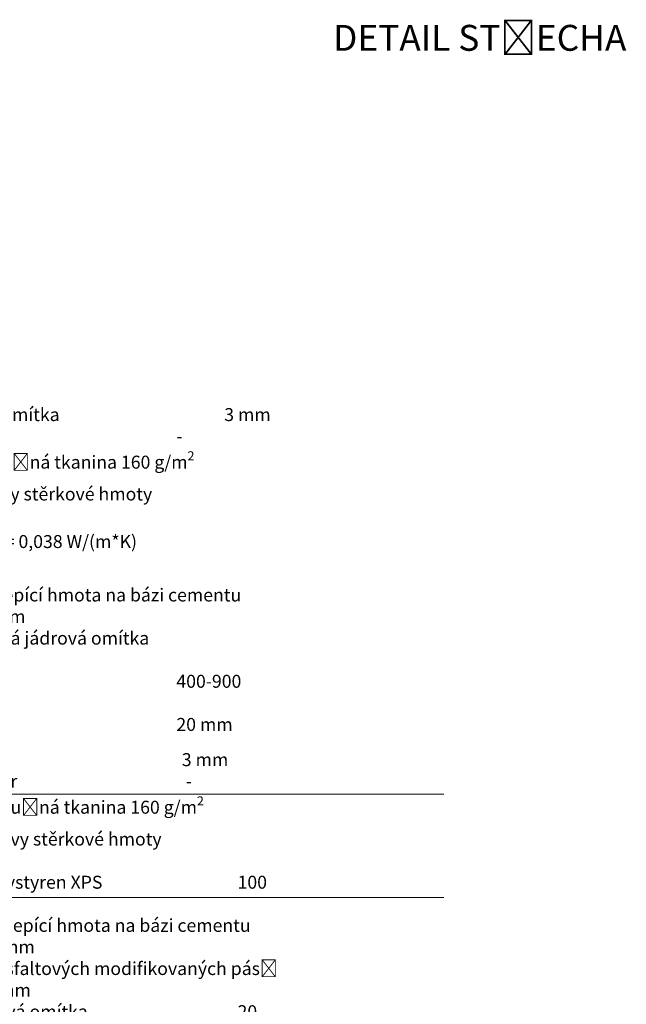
# Model space of a CAD drawing. Header units: millimetres. Extents: x -28283 to 311402, y 2144 to 57809.
# Tile 11 of 20: x -19124 to -17953, y 26738 to 28640. Entities that reach past the tile are written whole.
import ezdxf

# ---------------------------------------------------------------- set-up
doc = ezdxf.new("R2010")
doc.units = ezdxf.units.MM
doc.header["$LTSCALE"] = 4
doc.layers.add('-HRANY_TENKE', color=7, linetype='Continuous', lineweight=18)
doc.layers.add('-SRAFY', color=241, linetype='Continuous', lineweight=9)
doc.styles.add('TM_10_2.5', font='arial.ttf', dxfattribs={"height": 25})
doc.styles.add('TM_10_5', font='arial.ttf', dxfattribs={"height": 50})

msp = doc.modelspace()

# ---------------------------------------------------------------- linework, layer by layer
at = {"layer": '-HRANY_TENKE'}
for p, q in [((-19595.2, 27144), (-18305.5, 27144)), ((-19455.2, 26944), (-18305.5, 26944))]:
    msp.add_line(p, q, dxfattribs=at)

# ---------------------------------------------------------------- texts
at = {"layer": '-HRANY_TENKE', "char_height": 25, "attachment_point": 1, "style": 'TM_10_2.5'}
for s, heights, insert in [('\\A1;\\pi-75,l100,t100,500,600,700,800,900,1000,1100;-^ISilikonsilikátová omítka^I^I^I^I^I^I^I3 mm\\P\\pt100,400,500,600,700,800,900,1000,1100;-^IPenetrační nátěr^I^I^I^I^I^I^I^I-\\P\\pt100;-^ISklovláknitá výztužná tkanina 160 g/m{\\H0.7x;\\S2^ ;}\\P\\pt100,700,800,900,1000,1100;^Ivtlačena do vrstvy stěrkové hmoty^I^I^I^I^I6 mm\\P-^IMinerální vata λ{\\H0.7x;\\S^ D;\\H1.4286x; = 0,038 W/(m*K)^I}^I^I^I^I140 mm\\P\\pt100,800,900,1000,1100;-^IJednosložková lepící hmota na bázi cementu^I^I^I^I10 mm\\P\\pt100,700,800,900,1000,1100;-^IStávající/ opravená jádrová omítka^I^I^I^I^I20 mm\\P\\pt100,400,500,600,700,800,900,1000,1100;-^IStávající zdivo^I^I^I^I^I^I^I^I400-900 mm\\P-^IVnitřní omítka^I^I^I^I^I^I^I^I20 mm', [361.4], (-21929.2, 27889.4)), ('\\A1;\\pi-75,l100,t100,300,400,500,600,700,800,900,1000,1100;-^IMarmolit^I^I^I^I^I^I^I^I^I3 mm\\P\\pt100,400,500,600,700,800,900,1000,1100;-^IPenetrační nátěr^I^I^I^I^I^I^I^I-\\P\\pt100;-^ISklovláknitá výztužná tkanina 160 g/m{\\H0.7x;\\S2^ ;\\H1.4286x; \\P\\pt100,700,800,900,1000,1100;^Ivtlačená do vrstvy stěrkové hmoty^I^I^I^I^I6 mm}\\P\\pt100,600,700,800,900,1000,1100;-^IExtrudovaný polystyren XPS ^I^I^I^I^I^I100 mm\\P\\pt100,800,900,1000,1100;-^IJednosložková lepící hmota na bázi cementu^I^I^I^I10 mm\\P\\pt100,900,1000,1100;-^IHydroizolace z asfaltových modifikovaných pásů^I^I^I10 mm\\P\\pt100,600,700,800,900,1000,1100;-^IVápenocementová omítka ^I^I^I^I^I^I20 mm\\P\\pt100,400,500,600,700,800,900,1000,1100;-^IStávající zdivo ^I^I^I^I^I^I^I^I900 mm', [0], (-21911.1, 27222.9))]:
    msp.add_mtext_dynamic_manual_height_columns(s, width=3303.209, gutter_width=562.5, heights=heights, dxfattribs=dict(at, insert=insert))
at = {"layer": '-SRAFY', "insert": (-18519.1, 28629.6), "char_height": 50, "attachment_point": 1, "style": 'TM_10_5'}
msp.add_mtext_dynamic_manual_height_columns('DETAIL STŘECHA', width=3735.126, gutter_width=625, heights=[516.8], dxfattribs=at)

doc.saveas('drawing.dxf')
